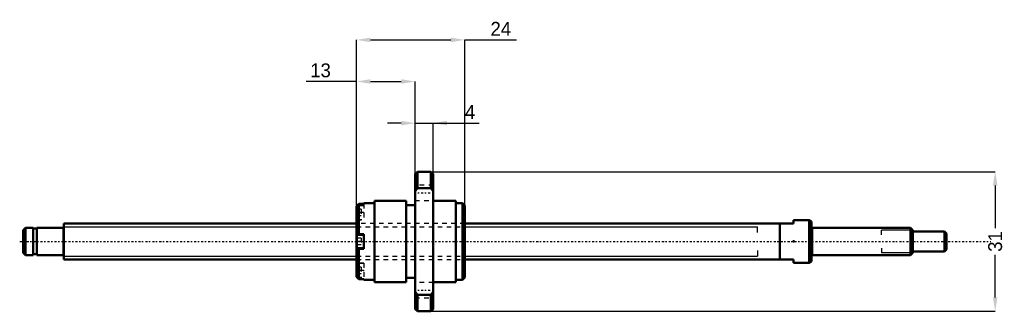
# Model space of a CAD drawing. Header units: millimetres. Extents: x -10 to 209, y -16 to 49.
import ezdxf

# ---------------------------------------------------------------- set-up
doc = ezdxf.new("R2010")
doc.units = ezdxf.units.MM
doc.linetypes.add('Center', pattern=[1.5, 0.45, -0.5, 0.05, -0.5])
doc.linetypes.add('Dashed', pattern=[2, 1, -1])
for name, color, linetype, lineweight in [('2d ConnectionPoints', 7, 'Continuous', 50), ('AM_0', 7, 'Continuous', 50), ('AM_4', 3, 'Continuous', 25), ('AM_5', 3, 'Continuous', 25), ('AM_7', 7, 'Center', 25), ('AM_9', 6, 'Dashed', 25)]:
    doc.layers.add(name, color=color, linetype=linetype, lineweight=lineweight)
doc.dimstyles.new('ISO-25', dxfattribs={"dimtxt": 2.5, "dimasz": 2.5, "dimexe": 1.25, "dimexo": 0.625, "dimtad": 1, "dimtxsty": 'Standard', "dimcen": 2.5, "dimadec": 0, "dimazin": 0, "dimtfac": 1, "dimtmove": 0, "dimatfit": 3, "dimfxl": 0, "dimarcsym": 0})

# ---------------------------------------------------------------- blocks, each defined once
blk = doc.blocks.new('1_BNK_0810_3GT_205LC5Y_Nut_0_in_BNK0810_3GT_205LC5Y_89__4')
at = {"layer": 'AM_0'}
for p, q in [((78.5, 15.5), (78, 15)), ((81.5, 15.5), (78.5, 15.5)), ((78.5, 15.5), (78.5, 11.84)), ((82, 15), (81.5, 15.5)), ((81.5, 15.5), (81.5, 11.84)), ((78, 15), (78, -15)), ((82, 15), (82, -15)), ((78, 11.18), (78.5, 11.84)), ((78.5, 11.84), (81.5, 11.84)), ((81.5, 11.84), (82, 11.18)), ((69, 9), (69, -9)), ((76, 9), (69, 9)), ((76, 9), (76, -9)), ((87, 9), (82, 9)), ((87, 9), (87, -9)), ((65.5, 8.35), (65, 7.84)), ((65, 7.84), (65, -7.84)), ((66.6, 8.35), (65.5, 8.35)), ((65.5, 8.35), (65.5, 1.6)), ((69, 8.5), (66.6, 8.5)), ((66.6, 8.5), (66.6, 8.35)), ((78, 8.1), (76, 8.1)), ((88.5, 8.5), (87, 8.5)), ((89, 8), (88.5, 8.5)), ((88.5, 8.5), (88.5, -8.5)), ((89, 8), (89, -8)), ((65, 1.6), (66.6, 1.6)), ((66.6, 1.5), (65.15, 1.5)), ((66.6, 1.6), (66.6, -1.6)), ((66.6, -1.6), (65, -1.6)), ((65.15, -1.5), (66.6, -1.5)), ((65.5, -1.6), (65.5, -8.35)), ((65, -7.84), (65.5, -8.35)), ((66.6, -8.35), (65.5, -8.35)), ((66.6, -8.35), (66.6, -8.5)), ((66.6, -8.5), (69, -8.5)), ((76, -8.1), (78, -8.1)), ((87, -8.5), (88.5, -8.5)), ((88.5, -8.5), (89, -8)), ((69, -9), (76, -9)), ((82, -9), (87, -9)), ((78.5, -11.84), (78, -11.18)), ((81.5, -11.84), (78.5, -11.84)), ((78.5, -11.84), (78.5, -15.5)), ((82, -11.18), (81.5, -11.84)), ((81.5, -11.84), (81.5, -15.5)), ((78, -15), (78.5, -15.5)), ((81.5, -15.5), (82, -15)), ((78.5, -15.5), (81.5, -15.5))]:
    blk.add_line(p, q, dxfattribs=at)
for centre, start, end in [((65.15, 1.35), 90, 180), ((65.15, -1.35), 180, 270)]:
    blk.add_arc(centre, 0.15, start, end, dxfattribs=at)
at = {"layer": 'AM_4'}
blk.add_line((65.15, 1.5), (65.15, -1.5), dxfattribs=at)
at = {"layer": 'AM_7'}
for p, q in [((77.8, 10.83), (82.2, 10.83)), ((64.92, 6.42), (66.68, 6.42)), ((64.92, -6.42), (66.68, -6.42)), ((77.8, -10.83), (82.2, -10.83))]:
    blk.add_line(p, q, dxfattribs=at)
at = {"layer": 'AM_9'}
for p, q in [((82, 12.53), (78, 12.53)), ((78, 9.13), (82, 9.13)), ((66.05, 7.17), (65, 7.17)), ((66.6, 7.92), (65.15, 7.92)), ((65.15, 7.92), (65.15, 4.92)), ((66.05, 7.17), (66.05, 5.67)), ((66.6, 8.35), (66.6, 4.82)), ((66.6, 6.42), (65, 6.42)), ((66.05, 5.67), (65, 5.67)), ((65, 4.82), (66.6, 4.82)), ((65.15, 4.92), (66.6, 4.92)), ((89, 4), (65, 4)), ((66.05, 0.75), (65, 0.75)), ((66.05, 0), (65, 0)), ((66.05, 0.75), (66.05, -0.75)), ((66.05, -0.75), (65, -0.75)), ((65, -4), (89, -4)), ((66.6, -4.82), (65, -4.82)), ((66.05, -5.67), (65, -5.67)), ((66.6, -6.42), (65, -6.42)), ((65.15, -4.92), (65.15, -7.92)), ((66.6, -4.92), (65.15, -4.92)), ((66.05, -5.67), (66.05, -7.17)), ((66.6, -4.82), (66.6, -8.35)), ((66.05, -7.17), (65, -7.17)), ((65.15, -7.92), (66.6, -7.92)), ((82, -9.13), (78, -9.13)), ((78, -12.53), (82, -12.53))]:
    blk.add_line(p, q, dxfattribs=at)
for centre, start, end in [((65.15, 7.77), 90, 180), ((65.15, 5.06), 180, 270), ((65.15, -5.06), 90, 180), ((65.15, -7.77), 180, 270)]:
    blk.add_arc(centre, 0.15, start, end, dxfattribs=at)
blk = doc.blocks.new('2_BNK_0810_3GT_205LC5Y_Shaft_0_in_BNK0810_3GT_205LC5Y_89__4')
at = {"layer": 'AM_0'}
for p, q in [((165.5, 4.75), (162, 4.75)), ((162, 4.75), (162, 4)), ((166, 4.461), (165.5, 4.75)), ((165.5, 4.75), (165.5, -4.75)), ((166, 4.461), (166, -4.461)), ((-8.5, 3), (-9, 2.5)), ((-9, 2.5), (-9, -2.5)), ((-8.5, 3), (-8.5, -3)), ((-6.8, 3), (-8.5, 3)), ((-6.8, 3), (-6.8, -3)), ((-6, 2.85), (-6.8, 2.85)), ((-6, 3), (-6, -3)), ((-0.2, 3), (-6, 3)), ((0, 4), (0, -4)), ((65, 4), (0, 4)), ((162, 4), (89, 4)), ((159, 4), (159, -4)), ((188, 3), (166.2, 3)), ((188.5, 2.5), (188, 3)), ((188, 3), (188, -3)), ((188.5, 2.5), (188.5, -2.5)), ((195.5, 2.25), (188.5, 2.25)), ((195.5, 2.25), (195.5, -2.25)), ((196, 1.75), (195.5, 2.25)), ((196, 1.75), (196, -1.75)), ((195.5, -2.25), (196, -1.75)), ((-9, -2.5), (-8.5, -3)), ((-8.5, -3), (-6.8, -3)), ((-6.8, -2.85), (-6, -2.85)), ((-6, -3), (-0.2, -3)), ((0, -4), (65, -4)), ((89, -4), (162, -4)), ((162, -4), (162, -4.75)), ((166.2, -3), (188, -3)), ((188, -3), (188.5, -2.5)), ((188.5, -2.25), (195.5, -2.25)), ((162, -4.75), (165.5, -4.75)), ((165.5, -4.75), (166, -4.461))]:
    blk.add_line(p, q, dxfattribs=at)
for centre, start, end in [((-0.2, 3.2), 270, 360), ((166.2, 3.2), 180, 270), ((-0.2, -3.2), 0, 90), ((166.2, -3.2), 90, 180)]:
    blk.add_arc(centre, 0.2, start, end, dxfattribs=at)
at = {"layer": 'AM_4'}
for p, q in [((-0.2, 3), (-0.2, -3)), ((166.2, 3), (166.2, -3))]:
    blk.add_line(p, q, dxfattribs=at)
at = {"layer": 'AM_5'}
for p, q in [((0, 3.233), (65, 3.233)), ((89, 3.233), (154, 3.233)), ((154, 2), (154, 3.233)), ((188.46, 2.54), (181.5, 2.54)), ((181.5, 1.5), (181.5, 2.54)), ((154, -2), (154, -3.233)), ((181.5, -1.5), (181.5, -2.54)), ((0, -3.233), (65, -3.233)), ((89, -3.233), (154, -3.233)), ((188.46, -2.54), (181.5, -2.54))]:
    blk.add_line(p, q, dxfattribs=at)
at = {"layer": 'AM_5', "linetype": 'Dashed'}
for p, q in [((65, 3.233), (89, 3.233)), ((65, -3.233), (89, -3.233))]:
    blk.add_line(p, q, dxfattribs=at)
at = {"layer": 'AM_7'}
blk.add_line((-9.8, 0), (205.8, 0), dxfattribs=at)
at = {"layer": 'AM_9'}
for p, q in [((89, 4), (65, 4)), ((65, -4), (89, -4))]:
    blk.add_line(p, q, dxfattribs=at)
blk = doc.blocks.new('*D3')
at = {"layer": 'AM_5', "color": 0, "lineweight": -2}
for p, q in [((81.5, 15.5), (206.78, 15.5)), ((206.78, 12.42), (206.78, 2.98)), ((206.78, -12.42), (206.78, -2.98)), ((81.5, -15.5), (206.78, -15.5))]:
    blk.add_line(p, q, dxfattribs=at)
at = {"layer": 'AM_5', "color": 0}
for points in [[(207.29, 12.42), (206.27, 12.42), (206.78, 15.5)], [(206.27, -12.42), (207.29, -12.42), (206.78, -15.5)]]:
    blk.add_solid(points, dxfattribs=at)
at = {"layer": 'Defpoints', "color": 0}
for p in [(81.5, 15.5), (81.5, -15.5), (206.78, -15.5)]:
    blk.add_point(p, dxfattribs=at)
at = {"layer": 'AM_5', "color": 0, "insert": (206.78, 0), "char_height": 3.08, "attachment_point": 5, "rotation": 90}
blk.add_mtext('31', dxfattribs=at)
blk = doc.blocks.new('*D4')
at = {"layer": 'AM_5', "color": 0, "lineweight": -2}
for p, q in [((74.92, 26.28), (71.84, 26.28)), ((78, 15), (78, 26.28)), ((78, 26.28), (82, 26.28)), ((82, 15), (82, 26.28)), ((82, 26.28), (92.21, 26.28)), ((85.08, 26.28), (88.16, 26.28))]:
    blk.add_line(p, q, dxfattribs=at)
at = {"layer": 'AM_5', "color": 0}
for points in [[(74.92, 25.77), (74.92, 26.79), (78, 26.28)], [(85.08, 26.79), (85.08, 25.77), (82, 26.28)]]:
    blk.add_solid(points, dxfattribs=at)
at = {"layer": 'Defpoints', "color": 0}
for p in [(82, 26.28), (78, 15), (82, 15)]:
    blk.add_point(p, dxfattribs=at)
at = {"layer": 'AM_5', "color": 0, "insert": (90.18, 28.74), "char_height": 3.08, "attachment_point": 5}
blk.add_mtext('4', dxfattribs=at)
blk = doc.blocks.new('*D5')
at = {"layer": 'AM_5', "color": 0, "lineweight": -2}
for p, q in [((65, 8), (65, 44.76)), ((68.08, 44.76), (85.92, 44.76)), ((89, 8), (89, 44.76)), ((89, 44.76), (100.5, 44.76))]:
    blk.add_line(p, q, dxfattribs=at)
at = {"layer": 'AM_5', "color": 0}
for points in [[(68.08, 45.27), (68.08, 44.25), (65, 44.76)], [(85.92, 44.25), (85.92, 45.27), (89, 44.76)]]:
    blk.add_solid(points, dxfattribs=at)
at = {"layer": 'Defpoints', "color": 0}
for p in [(89, 44.76), (65, 8), (89, 8)]:
    blk.add_point(p, dxfattribs=at)
at = {"layer": 'AM_5', "color": 0, "insert": (97.01, 47.22), "char_height": 3.08, "attachment_point": 5}
blk.add_mtext('24', dxfattribs=at)
blk = doc.blocks.new('*D6')
at = {"layer": 'AM_5', "color": 0, "lineweight": -2}
for p, q in [((65, 35.52), (53.79, 35.52)), ((65, 8), (65, 35.52)), ((68.08, 35.52), (74.92, 35.52)), ((78, 15), (78, 35.52))]:
    blk.add_line(p, q, dxfattribs=at)
at = {"layer": 'AM_5', "color": 0}
for points in [[(68.08, 36.03), (68.08, 35.01), (65, 35.52)], [(74.92, 35.01), (74.92, 36.03), (78, 35.52)]]:
    blk.add_solid(points, dxfattribs=at)
at = {"layer": 'Defpoints', "color": 0}
for p in [(78, 35.52), (78, 15), (65, 8)]:
    blk.add_point(p, dxfattribs=at)
at = {"layer": 'AM_5', "color": 0, "insert": (56.99, 37.98), "char_height": 3.08, "attachment_point": 5}
blk.add_mtext('13', dxfattribs=at)

msp = doc.modelspace()

# ---------------------------------------------------------------- linework, layer by layer
at = {"layer": '2d ConnectionPoints'}
for p in [(0, 0), (162, 0)]:
    msp.add_point(p, dxfattribs=at)

# ---------------------------------------------------------------- block references
for name in ['1_BNK_0810_3GT_205LC5Y_Nut_0_in_BNK0810_3GT_205LC5Y_89__4', '2_BNK_0810_3GT_205LC5Y_Shaft_0_in_BNK0810_3GT_205LC5Y_89__4']:
    msp.add_blockref(name, (0, 0))

# ---------------------------------------------------------------- dimensions: what is measured, and where the dimension line sits
at = {"layer": 'AM_5'}
for base, p1, p2, text, picture, middle in [((89, 44.76), (65, 8), (89, 8), '24', '*D5', (97.008, 44.76)), ((78, 35.52), (65, 8), (78, 15), '13', '*D6', (56.992, 35.52)), ((82, 26.28), (78, 15), (82, 15), '4', '*D4', (90.184, 26.28))]:
    dim = msp.add_linear_dim(base=base, p1=p1, p2=p2, text=text, dimstyle='ISO-25', override={"dimtxt": 3.08, "dimasz": 3.08, "dimexe": 0, "dimexo": 0, "dimgap": 0.924}, dxfattribs=at)
    dim.commit()
    dim.dimension.update_dxf_attribs({"geometry": picture, "text_midpoint": middle, "dimtype": 160})
dim = msp.add_linear_dim(base=(206.78, -15.5), p1=(81.5, 15.5), p2=(81.5, -15.5), angle=90, text='31', dimstyle='ISO-25', override={"dimtxt": 3.08, "dimasz": 3.08, "dimexe": 0, "dimexo": 0, "dimgap": 0.924}, dxfattribs=at)
dim.commit()
dim.dimension.update_dxf_attribs({"geometry": '*D3', "text_midpoint": (206.78, 0), "dimtype": 160, "text_rotation": 90})

doc.saveas('drawing.dxf')
